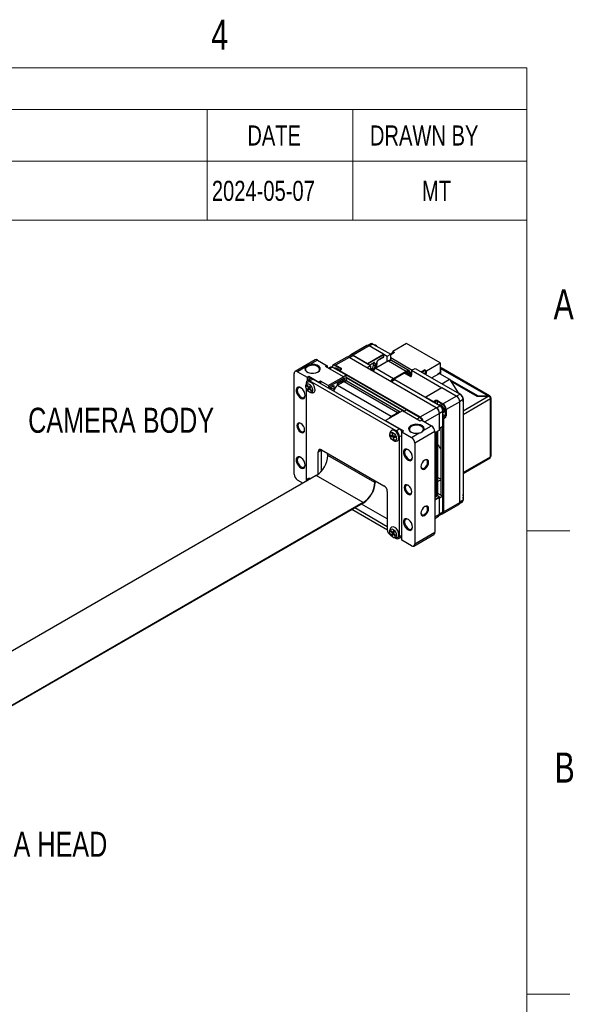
# Model space of a CAD drawing. Header units: millimetres. Extents: x 5 to 274, y 4 to 211.
# Tile 12 of 12: x 216 to 274, y 107 to 211. Entities that reach past the tile are written whole.
import ezdxf

# ---------------------------------------------------------------- set-up
doc = ezdxf.new("R2010")
doc.units = ezdxf.units.MM
doc.layers.add('FORMAT', color=7, linetype='Continuous')
doc.styles.add('SLDTEXTSTYLE0', font='TXT', dxfattribs={"width": 0.75})

# ---------------------------------------------------------------- blocks, each defined once
blk = doc.blocks.new('SW_TABLEANNOTATION_0')
at = {"color": 0, "linetype": 'Continuous', "lineweight": 18}
for p, q in [((28.17, 0), (100.56, 0)), ((100.56, 0), (115.94, 0)), ((115.94, 0), (134.29, 0)), ((134.29, 0), (134.29, -4.42)), ((28.17, -4.42), (100.56, -4.42)), ((100.56, -4.42), (100.56, -9.86)), ((100.56, -4.42), (115.94, -4.42)), ((115.94, -4.42), (115.94, -9.86)), ((115.94, -4.42), (134.29, -4.42)), ((134.29, -4.42), (134.29, -9.86)), ((28.17, -9.86), (100.56, -9.86)), ((100.56, -9.86), (115.94, -9.86)), ((100.56, -9.86), (100.56, -16.1)), ((115.94, -9.86), (134.29, -9.86)), ((115.94, -9.86), (115.94, -16.1)), ((134.29, -9.86), (134.29, -16.1)), ((28.17, -16.1), (100.56, -16.1)), ((100.56, -16.1), (115.94, -16.1)), ((115.94, -16.1), (134.29, -16.1))]:
    blk.add_line(p, q, dxfattribs=at)
at = {"color": 0, "linetype": 'Continuous', "lineweight": 0, "char_height": 2.117, "attachment_point": 1, "style": 'SLDTEXTSTYLE0'}
for s, insert in [('DATE', (104.8, -6.09)), ('DRAWN BY', (117.73, -6.09)), ('2024-05-07', (101.06, -11.93)), ('MT', (123.22, -11.93))]:
    blk.add_mtext(s, dxfattribs=dict(at, insert=insert))

msp = doc.modelspace()

# ---------------------------------------------------------------- linework, layer by layer
at = {"color": 7, "linetype": 'Continuous', "lineweight": 25}
for p, q in [((252.3070701, 176.3899909), (250.6100138, 175.4103012)), ((252.5570498, 176.3652369), (250.8599935, 175.3855472)), ((252.7209768, 176.5712007), (252.4410494, 176.4096021)), ((254.0773294, 175.4875982), (252.5570498, 176.3652369)), ((252.9459585, 176.5489221), (252.5924051, 176.3448201)), ((252.9459585, 176.5489221), (254.8261554, 175.4635075)), ((255.1662377, 175.6877763), (254.8019531, 175.4774792)), ((255.2369484, 175.6510386), (254.8261554, 175.4138929)), ((256.5097406, 176.589908), (255.0601717, 175.7530896)), ((255.0601717, 175.7530896), (255.2369484, 175.6510386)), ((255.0601717, 175.6265457), (255.0601717, 175.7530896)), ((255.2334123, 175.6489973), (255.1662377, 175.6877763)), ((260.0452745, 174.5488876), (256.5097406, 176.589908)), ((246.8623479, 174.8796359), (244.7410275, 173.6550237)), ((247.1123276, 174.8548819), (246.2946952, 174.3828727)), ((247.1123276, 174.8548819), (248.1376324, 174.262986)), ((250.1857498, 175.1653787), (248.7715362, 174.3489706)), ((250.4357294, 175.1406247), (249.0215159, 174.3242166)), ((250.5996565, 175.3465885), (250.3197291, 175.1849899)), ((259.6281176, 169.833972), (250.4357294, 175.1406247)), ((250.4710848, 175.1202079), (250.8246382, 175.3243099)), ((250.8246382, 175.3243099), (250.8599935, 175.3855472)), ((252.3449178, 174.4466712), (250.8246382, 175.3243099)), ((252.7048351, 174.2388953), (250.8246382, 175.3243099)), ((250.8599935, 175.3855472), (252.3802731, 174.5079084)), ((252.3802731, 174.5079084), (254.0773294, 175.4875982)), ((254.09804, 175.4179067), (252.4302731, 174.4551254)), ((252.5895816, 174.3054297), (252.9738171, 174.5233721)), ((254.6140234, 174.7683599), (253.2705205, 173.9927722)), ((253.3525449, 174.415963), (253.3525449, 174.580158)), ((253.3891566, 174.4669885), (253.3891566, 174.6311835)), ((253.5026984, 174.8286887), (254.0878448, 175.1723832)), ((253.527779, 174.8854459), (254.1126847, 175.2289992)), ((254.09804, 175.4179067), (254.0773294, 175.4875982)), ((254.0773294, 175.4875982), (254.1126847, 175.4671813)), ((254.1126847, 175.4094498), (254.09804, 175.4179067)), ((254.1126847, 175.4094498), (254.1126847, 175.4671813)), ((254.1126847, 175.4671813), (254.4726021, 175.2594055)), ((254.1126847, 175.2289992), (254.1126847, 175.4094498)), ((254.4726021, 175.2594055), (254.8261554, 175.4635075)), ((254.4726021, 174.7286539), (254.4726021, 175.2594055)), ((254.4726021, 174.7286539), (254.8261554, 174.932756)), ((254.4757428, 174.6885322), (254.4726021, 174.7286539)), ((254.6140234, 174.7683599), (256.4737142, 173.6947832)), ((254.8261554, 174.932756), (254.8261554, 175.4635075)), ((254.8261554, 175.1125966), (257.0879616, 173.8068836)), ((256.7736899, 173.7244881), (254.913999, 174.7980647)), ((258.5957056, 173.7120692), (260.0452745, 174.5488876)), ((260.0452745, 174.5488876), (260.0452745, 173.5486251)), ((245.8086396, 174.1022789), (244.9910072, 173.6302697)), ((244.9910072, 173.6302697), (246.0163121, 173.0383738)), ((248.1376324, 174.262986), (247.9608557, 174.160935)), ((249.8346887, 173.0791942), (247.9608557, 174.160935)), ((248.1376324, 174.262986), (248.1376324, 174.058884)), ((248.4783361, 174.1219764), (248.2533387, 173.9920881)), ((248.6679625, 174.1178327), (248.6679625, 174.1200482)), ((248.7033178, 174.0996977), (250.1175314, 173.2832896)), ((249.0034875, 173.9880359), (248.9501152, 173.9572247)), ((248.9861605, 174.2629794), (249.0215159, 174.3242166)), ((249.5626793, 173.9301622), (248.9861605, 174.2629794)), ((249.0215159, 174.3242166), (249.5980346, 173.9913994)), ((249.4091692, 173.733014), (249.5657101, 173.829923)), ((249.4445669, 173.7534312), (249.4091692, 173.733014)), ((249.4117262, 173.6907423), (249.4091692, 173.733014)), ((249.4091692, 173.6922184), (249.4091692, 173.733014)), ((249.4117262, 173.6907423), (249.4445669, 173.7534312)), ((257.895706, 168.793045), (249.4117262, 173.6907423)), ((249.6022778, 173.8510646), (249.4445669, 173.7534312)), ((249.4445669, 173.7534312), (257.9310613, 168.8542823)), ((249.5626793, 173.9301622), (249.5980346, 173.9913994)), ((249.5657101, 173.829923), (249.6022778, 173.8510646)), ((252.3449178, 174.4466712), (252.3802731, 174.5079084)), ((252.4156284, 174.4297601), (252.3449178, 174.4466712)), ((252.7048351, 174.2388953), (252.3512817, 174.0347933)), ((252.4302731, 174.4551254), (252.3802731, 174.5079084)), ((252.4302731, 174.4551254), (252.4156284, 174.4297601)), ((252.4156284, 174.4297601), (252.4156284, 174.4058508)), ((252.7048351, 174.2388953), (252.7048351, 173.8306979)), ((252.9789782, 173.8789594), (253.1557549, 173.9810104)), ((252.9989915, 174.313912), (252.9989915, 174.478107)), ((253.1757682, 174.478107), (253.1757682, 174.313912)), ((253.3525449, 174.415963), (253.1757682, 174.313912)), ((253.2705205, 173.9927722), (255.1302114, 172.9191955)), ((255.1302114, 172.9191955), (256.4737142, 173.6947832)), ((255.1302114, 172.8375414), (256.4737142, 173.6131291)), ((256.8615623, 173.1454013), (256.2625302, 173.4912152)), ((256.4039516, 173.572856), (257.0040443, 173.2264298)), ((256.4737142, 173.6947832), (256.4737142, 173.6131291)), ((256.8139501, 173.5122716), (256.8819973, 173.5737542)), ((256.8139501, 173.5122716), (256.8633913, 173.388107)), ((256.8819973, 173.5737542), (256.934102, 173.4289274)), ((257.038339, 173.4515544), (256.8965032, 173.5334344)), ((257.038339, 173.7782371), (257.3918924, 173.9823391)), ((257.038339, 173.7782371), (257.038339, 173.2474855)), ((257.038339, 173.7782371), (260.2291555, 171.9362179)), ((257.3918924, 173.9823391), (262.1383467, 171.2422694)), ((258.0511083, 173.6017818), (258.4189289, 173.8141202)), ((258.4189289, 173.8100375), (258.0546444, 173.5997405)), ((258.4896396, 173.7692171), (258.1253551, 173.5589201)), ((258.4896396, 173.507924), (258.351666, 173.4282736)), ((258.4189289, 173.8141202), (258.5957056, 173.7120692)), ((258.4189289, 173.8141202), (258.4189289, 173.8100375)), ((258.4189289, 173.8100375), (258.4896396, 173.7692171)), ((258.4896396, 173.7692171), (258.4896396, 173.507924)), ((258.4896396, 173.507924), (258.5957056, 173.4466934)), ((258.5957056, 173.4466934), (258.5957056, 173.7120692)), ((260.0452745, 173.5486251), (259.8154648, 173.4159588)), ((259.963256, 173.5012768), (259.963256, 173.4441025)), ((260.0452745, 173.8977308), (260.0486073, 173.8960477)), ((260.0869997, 173.8738843), (260.0486073, 173.8960477)), ((260.0869997, 173.9829627), (260.0869996, 173.3941244)), ((260.0869997, 173.9829627), (265.1074576, 171.0847133)), ((265.2641369, 171.0703432), (260.1552998, 174.0196128)), ((244.6374538, 162.8110708), (244.6374538, 173.4261013)), ((245.9176707, 172.4506911), (245.9176707, 172.3096414)), ((246.0163121, 173.0383738), (246.1930888, 173.1404248)), ((246.0163121, 173.0383738), (246.0163121, 172.6766515)), ((246.3673731, 172.8794294), (246.0212444, 172.6796135)), ((246.1930888, 173.1404248), (246.1930888, 172.7788172)), ((246.1930888, 173.1404248), (247.2537489, 172.5281188)), ((246.2712241, 172.6548595), (246.6173528, 172.8546754)), ((255.3929015, 167.3890272), (246.2712241, 172.6548595)), ((255.7390303, 167.5888431), (246.6173528, 172.8546754)), ((247.4305256, 172.6301698), (247.2537489, 172.5281188)), ((247.2537489, 172.4872917), (247.2537489, 172.5281188)), ((248.2436984, 172.1607351), (247.4305256, 172.6301698)), ((247.4305256, 172.6301698), (247.4305256, 172.3852407)), ((248.2436984, 172.1607351), (249.8346887, 173.0791942)), ((249.9053994, 172.9567198), (248.3144091, 172.0382606)), ((249.1982926, 172.364794), (249.9053994, 172.7729981)), ((249.8346887, 172.7321644), (249.1982926, 172.3647807)), ((249.9053994, 172.588142), (249.5695236, 172.3942451)), ((249.763978, 172.5484361), (250.1175314, 172.7525381)), ((249.763978, 172.5484361), (249.763978, 172.691344)), ((249.7671187, 172.5083143), (249.763978, 172.5484361)), ((249.7993391, 173.0996011), (250.1175314, 173.2832896)), ((249.8346887, 173.0791942), (249.9053994, 172.9567198)), ((249.9053994, 172.7729981), (249.8346887, 172.7321644)), ((249.9053994, 172.9567198), (249.9053994, 172.7729981)), ((249.9053994, 172.588142), (255.5622536, 169.3225096)), ((250.1175314, 172.7525381), (250.1175314, 173.2832896)), ((250.1175314, 173.0250397), (256.2578172, 169.4803282)), ((256.2578114, 169.4803248), (250.1175314, 173.025033)), ((255.8429897, 169.3633212), (250.205375, 172.6178469)), ((255.2705721, 172.7577269), (254.9170187, 172.5536249)), ((255.1302114, 172.9191955), (255.1302114, 172.8375414)), ((260.0170263, 170.0176572), (255.2705721, 172.7577269)), ((256.934102, 173.4289274), (256.8633913, 173.388107)), ((257.0383356, 173.2462258), (257.0040443, 173.2264298)), ((258.457732, 173.367043), (258.5957056, 173.4466934)), ((259.1437512, 172.9710125), (259.9836319, 173.4558653)), ((259.8154648, 173.4159588), (259.8154648, 173.3587845)), ((259.8684978, 173.4465741), (259.8684978, 173.3893998)), ((259.9836319, 173.4558653), (261.0318975, 172.829743)), ((260.2101806, 172.355376), (261.0318975, 172.829743)), ((261.0318975, 172.829743), (261.9504184, 171.409481)), ((261.0366083, 172.822459), (264.0467974, 171.0847134)), ((261.120878, 172.6921571), (263.9937415, 171.0336879)), ((261.1629923, 172.6270378), (263.9230537, 171.0336879)), ((245.9176707, 171.90532), (245.9176707, 162.1027522)), ((246.0353512, 172.2221039), (245.9881202, 172.1630962)), ((245.9881202, 172.1630962), (246.0792734, 172.1646841)), ((245.9881202, 172.1630962), (246.1748977, 171.9189204)), ((246.2221287, 171.9779281), (246.0353512, 172.2221039)), ((246.280828, 171.9324599), (246.0568203, 171.7714013)), ((246.1748977, 171.9189204), (246.0568203, 171.7714013)), ((246.0568203, 171.7714013), (246.1315313, 171.6737309)), ((246.1315313, 171.6737309), (246.2496087, 171.8212501)), ((246.3516744, 172.0209714), (246.1748977, 171.9189204)), ((246.3402061, 172.1254473), (246.2221287, 171.9779281)), ((246.2221287, 171.9779281), (246.382313, 172.0704005)), ((246.3136825, 171.8582391), (246.2496087, 171.8212501)), ((246.2496087, 171.8212501), (246.4363863, 171.5770743)), ((246.3516744, 172.0209714), (246.280828, 171.9324599)), ((246.280828, 171.9324599), (246.3090705, 171.8955382)), ((246.2968397, 171.8802578), (246.4149171, 172.0277769)), ((246.4836172, 171.6360819), (246.2968397, 171.8802578)), ((246.3348317, 172.0429901), (246.3516744, 172.0209714)), ((246.4149171, 172.0277769), (246.3402061, 172.1254473)), ((246.4733806, 171.6494644), (246.4363863, 171.5770743)), ((246.4363863, 171.5770743), (246.4836172, 171.6360819)), ((248.2436984, 172.1607351), (248.3144091, 172.0382606)), ((248.3144091, 171.8749856), (248.3144091, 172.0382606)), ((248.3321184, 171.8647623), (248.8447392, 172.160692)), ((248.7740285, 172.1198583), (248.3321299, 171.8647557)), ((248.8447392, 172.160692), (248.7740285, 172.1198583)), ((248.8292031, 171.7793238), (248.8998341, 171.8200982)), ((248.8447392, 172.160692), (248.8447392, 171.8136621)), ((249.1982926, 172.364794), (249.1982926, 172.1782339)), ((249.5695236, 172.3942451), (249.2336479, 172.2003482)), ((249.2336479, 172.2003482), (254.8905022, 168.9347157)), ((260.2291584, 171.9362229), (258.5321021, 170.9565331)), ((261.7494379, 171.0585842), (260.2291584, 171.9362229)), ((261.9504184, 171.409481), (261.8995573, 171.3801195)), ((261.9504184, 171.409481), (261.9594825, 171.3503638)), ((258.5321021, 170.9565331), (258.4967467, 170.8952959)), ((258.4967467, 170.9192052), (258.5113914, 170.9445705)), ((258.4967467, 170.8952959), (258.4967467, 170.9192052)), ((259.3086179, 170.4266127), (258.4967467, 170.8952959)), ((258.5321021, 170.9565331), (258.5113914, 170.9445705)), ((258.5321021, 170.9565331), (259.346488, 170.4863982)), ((259.3086179, 170.4266127), (259.346488, 170.4863982)), ((259.3818426, 170.4251365), (259.3086179, 170.4266127)), ((259.346488, 170.4863982), (259.5156123, 170.5774428)), ((259.3818426, 170.4251365), (259.346488, 170.4863982)), ((259.5497122, 170.5155057), (259.3818426, 170.4251365)), ((259.3818426, 170.4251365), (259.3818426, 170.384341)), ((259.5497122, 170.5155057), (259.5156123, 170.5774428)), ((259.7587057, 170.5749932), (259.7233503, 170.513756)), ((260.299869, 170.1809388), (259.7233503, 170.513756)), ((259.7587057, 170.5749932), (260.3352244, 170.2421761)), ((260.3352244, 170.2421761), (261.7494379, 171.0585842)), ((262.1029913, 170.4462117), (260.6887778, 169.6298036)), ((261.7494351, 171.0585792), (261.7847933, 171.0381673)), ((261.7494379, 171.0585842), (261.7847933, 171.0381673)), ((262.1383467, 171.2422694), (261.7847933, 171.0381673)), ((262.4565447, 170.6911342), (262.1029913, 170.4870321)), ((262.1029913, 170.4870321), (262.1029913, 170.4462117)), ((262.1029913, 159.8311812), (262.1029913, 170.4462117)), ((262.4565447, 170.6911342), (262.4565447, 160.0761036)), ((263.9230537, 171.0336879), (265.1958459, 171.0336878)), ((264.0467974, 171.0847134), (265.1074576, 171.0847133)), ((264.0467974, 171.0336879), (264.0467974, 171.0847134)), ((265.1074576, 171.0336878), (265.1074576, 171.0847133)), ((265.354945, 170.941812), (265.3083551, 170.9149162)), ((265.3549445, 164.6544779), (265.354945, 170.7581202)), ((265.4208455, 164.7463238), (265.4208459, 170.8499661)), ((256.0572284, 169.4869985), (254.2894614, 168.4664884)), ((255.2263779, 169.1286127), (255.5622536, 169.3225096)), ((255.5622536, 169.3225096), (255.5622536, 169.2408555)), ((257.9310613, 168.4052578), (256.0572284, 169.4869985)), ((256.1633001, 169.4257646), (256.4814924, 169.6094531)), ((256.4814924, 169.6094531), (257.895706, 168.793045)), ((257.9310613, 168.8542823), (259.6281176, 169.833972)), ((259.6634729, 169.8135552), (259.6281147, 169.833967)), ((259.6281176, 169.833972), (259.6634729, 169.8135552)), ((259.6634729, 169.8135552), (260.0170263, 170.0176572)), ((259.981671, 169.26242), (260.3352244, 169.466522)), ((260.3352244, 170.2421761), (260.299869, 170.1809388)), ((260.3352244, 167.8334404), (260.3352244, 169.466522)), ((260.6887778, 169.6298036), (260.6180671, 169.6298036)), ((260.6180671, 168.9640611), (260.6180671, 169.6298036)), ((260.6887778, 169.6298036), (260.6887778, 168.9640611)), ((254.2894614, 168.4664884), (254.2541061, 168.4460716)), ((254.2894614, 168.4664884), (256.1632944, 167.3847477)), ((254.8905022, 168.9347157), (255.2263779, 169.1286127)), ((254.8905022, 168.8530616), (255.2263779, 169.0469586)), ((254.8905022, 168.9347157), (254.8905022, 168.8530616)), ((255.2263779, 169.0469586), (255.5622536, 169.2408555)), ((255.2263779, 169.1286127), (255.2263779, 169.0469586)), ((255.3853677, 169.0991417), (255.3510696, 169.1189416)), ((255.4924909, 169.2005824), (255.5267891, 169.1807825)), ((257.895706, 168.793045), (257.9310613, 168.8542823)), ((258.107838, 168.5073088), (257.9310613, 168.4052578)), ((258.107838, 168.5073088), (259.1331428, 167.9154129)), ((259.981671, 169.2215996), (259.981671, 169.26242)), ((259.981671, 167.4660368), (259.981671, 169.2215996)), ((260.3352244, 168.7330286), (260.3705582, 168.7126308)), ((260.3705582, 168.7126308), (260.3352244, 168.6484781)), ((260.4059351, 168.651382), (260.3352244, 168.6484781)), ((260.3352244, 158.8514914), (260.3352244, 168.6484781)), ((260.3705582, 168.7126308), (260.5327635, 168.8128109)), ((260.4059351, 168.651382), (260.3705582, 168.7126308)), ((260.5693527, 168.7523108), (260.4059351, 168.651382)), ((260.4059351, 168.651382), (260.4059351, 158.8514914)), ((260.5693527, 168.7523108), (260.5327635, 168.8128109)), ((260.6887778, 168.9640611), (260.6180671, 168.9640611)), ((255.3929015, 167.3890272), (255.7390303, 167.5888431)), ((255.9865177, 167.2826966), (256.1632944, 167.3847477)), ((255.9865177, 155.8511253), (255.9865177, 167.2826966)), ((255.9865177, 167.2826966), (257.0118225, 166.6908008)), ((259.4866962, 167.3030405), (257.3653759, 166.0784283)), ((258.3155105, 167.4434038), (259.1331428, 167.9154129)), ((259.4866962, 167.180294), (259.981671, 167.4660368)), ((259.931671, 167.4371658), (259.4866962, 167.1802873)), ((259.4866962, 167.3030405), (259.4866962, 156.6880099)), ((259.8028367, 160.8934305), (259.8028367, 167.3627914)), ((259.931671, 167.4371658), (259.981671, 167.4660368)), ((260.3352244, 167.8334404), (259.981671, 167.6293383)), ((260.1115855, 167.7043364), (260.1115855, 160.613677)), ((255.0182359, 166.8605716), (254.8100939, 166.8950507)), ((254.8100939, 166.8950507), (254.8397723, 166.7817758)), ((254.8397723, 166.7817758), (255.0957596, 166.8686619)), ((254.8397723, 166.7817758), (255.0479143, 166.7472968)), ((255.0272967, 167.1299671), (254.9440399, 167.1437587)), ((254.9440399, 167.1437587), (255.0182359, 166.8605716)), ((255.0874157, 166.9005083), (255.0182359, 166.8605716)), ((255.023355, 166.4227397), (255.035213, 166.4158696)), ((255.1014927, 166.84678), (255.0272967, 167.1299671)), ((255.1937655, 166.8314949), (255.0479143, 166.7472968)), ((255.0479143, 166.7472968), (255.1221103, 166.4641097)), ((255.3096347, 166.812301), (255.1014927, 166.84678)), ((255.1796757, 166.5483753), (255.1221103, 166.4641097)), ((255.1221103, 166.4641097), (255.205367, 166.4503181)), ((255.1311711, 166.7335052), (255.2770223, 166.8177033)), ((255.205367, 166.4503181), (255.1311711, 166.7335052)), ((255.1311711, 166.7335052), (255.339313, 166.6990261)), ((255.2309838, 166.8253296), (255.238768, 166.7956195)), ((255.339313, 166.6990261), (255.3096347, 166.812301)), ((255.7464549, 156.2432783), (255.7464549, 166.7766547)), ((257.0118225, 166.6908008), (257.8294549, 167.1628099)), ((259.6271008, 167.1808345), (259.4866962, 167.0997807)), ((259.6271008, 167.1808345), (259.6271008, 160.648508)), ((247.1904629, 165.1835973), (247.5365916, 165.3834132)), ((247.1904629, 162.8223739), (247.1904629, 165.1835973)), ((247.5365916, 165.3834132), (247.5366692, 165.3919189)), ((247.5365916, 163.1588822), (247.5365916, 165.3834132)), ((247.5440163, 165.3877657), (254.1201093, 161.591468)), ((257.3653759, 166.0784283), (257.3653759, 155.4633978)), ((253.1400593, 161.9236797), (248.1903119, 164.7811081)), ((262.4565447, 162.9051587), (265.3083363, 164.5514628)), ((246.9746185, 162.6754655), (200.2050932, 135.6759932)), ((245.5698757, 161.8645247), (244.9910072, 162.1986983)), ((251.924366, 159.8180371), (246.9746185, 162.6754655)), ((259.8028367, 162.4672409), (259.8473207, 162.4399435)), ((259.8473207, 162.4399435), (259.882676, 162.4195333)), ((253.1835464, 161.9487843), (253.1400593, 161.9236797)), ((254.4736627, 160.9790955), (254.4736627, 156.9780456)), ((259.4866962, 160.5674542), (259.6271008, 160.648508)), ((259.7139688, 160.5288272), (259.4866962, 160.3998957)), ((259.4866962, 160.1580364), (259.931671, 160.4149148)), ((259.981671, 160.3621318), (259.4866962, 160.0763889)), ((259.875605, 160.7499057), (259.5220516, 160.5458037)), ((259.5220516, 160.5458037), (259.6320047, 160.4823291)), ((259.931671, 160.4318232), (259.7754046, 160.5220338)), ((259.875605, 160.7499057), (260.3352244, 160.4845731)), ((259.931671, 160.4149148), (259.931671, 160.4318232)), ((259.981671, 160.4029522), (259.931671, 160.4318232)), ((259.981671, 160.3621318), (259.931671, 160.4149148)), ((260.3352244, 160.4845731), (259.981671, 160.280471)), ((259.981671, 160.4029522), (259.981671, 160.3621318)), ((259.981671, 158.606569), (259.981671, 160.3621318)), ((260.3352244, 158.8514914), (260.3352244, 160.4845731)), ((262.4565447, 160.0761036), (262.1029913, 159.8720016)), ((251.924366, 159.7678199), (202.5245586, 131.249918)), ((251.924366, 159.8180371), (202.5245687, 131.3001412)), ((254.4762673, 156.9270763), (250.739894, 159.0840387)), ((254.4736627, 157.2756097), (251.0404632, 159.2575536)), ((254.4736627, 158.0920178), (251.74757, 159.6657577)), ((260.3023613, 158.622569), (261.9994176, 159.6022588)), ((260.4059351, 158.8514914), (262.1029913, 159.8311812)), ((262.083401, 159.7084748), (262.3633284, 159.8700734)), ((259.4866962, 158.1516956), (259.8780973, 158.3776466)), ((259.9620806, 158.4838626), (260.242008, 158.6454613)), ((259.981671, 158.6473894), (260.3352244, 158.8514914)), ((260.4059351, 158.8514914), (260.3352244, 158.8514914)), ((254.8483337, 156.8883889), (254.8135459, 156.8146417)), ((255.0514701, 156.6706913), (254.8483337, 156.8883889)), ((255.1384398, 156.8550592), (255.0514701, 156.6706913)), ((255.2196944, 156.7679802), (255.1384398, 156.8550592)), ((254.8135459, 156.8146417), (254.9118269, 156.8203444)), ((254.8135459, 156.8146417), (255.0166823, 156.5969442)), ((254.8272161, 156.3656731), (254.9206525, 156.3117335)), ((255.0166823, 156.5969442), (254.9297126, 156.4125763)), ((255.1339569, 156.5822918), (254.9297126, 156.4125763)), ((254.9297126, 156.4125763), (255.0109671, 156.3254973)), ((255.0109671, 156.3254973), (255.0979368, 156.5098652)), ((255.184793, 156.6939925), (255.0166823, 156.5969442)), ((255.0207963, 156.2179014), (255.0391272, 156.2071842)), ((255.0514701, 156.6706913), (255.2195809, 156.7677396)), ((255.165269, 156.5487352), (255.0979368, 156.5098652)), ((255.0979368, 156.5098652), (255.3010732, 156.2921676)), ((255.1327247, 156.5836123), (255.2196944, 156.7679802)), ((255.3358611, 156.3659148), (255.1327247, 156.5836123)), ((255.1609147, 156.7338723), (255.1892704, 156.703484)), ((255.2711715, 156.1093832), (255.3929015, 156.0391099)), ((255.3010732, 156.2921676), (255.3358611, 156.3659148)), ((255.6428812, 156.0143559), (255.9865177, 156.212733)), ((255.9865177, 156.0552273), (255.850099, 156.1339801)), ((257.0118225, 155.2592294), (255.9865177, 155.8511253)), ((257.2618022, 155.2344754), (259.3831225, 156.4590875)), ((257.3653759, 155.4633978), (259.4866962, 156.6880099))]:
    msp.add_line(p, q, dxfattribs=at)
at = {"color": 8, "linetype": 'Continuous', "lineweight": 25}
for p, q in [((252.5524057, 174.3268909), (253.0005342, 174.581074)), ((248.7033178, 174.0996977), (248.3851255, 173.9160092)), ((249.5626793, 173.8280467), (249.5626793, 173.9301622)), ((252.9989915, 174.478107), (252.946965, 174.5081413)), ((256.4736568, 173.613096), (256.8633913, 173.388107)), ((260.0452745, 173.8641588), (260.0869997, 173.8400714)), ((256.8615623, 173.1454013), (257.038339, 173.2474523)), ((248.9183015, 171.8561288), (248.8447392, 171.8136621)), ((259.5497122, 170.2874319), (259.5497122, 170.5155057)), ((259.7233503, 170.513756), (259.7233503, 170.1871927)), ((265.1958459, 171.0336878), (262.4565447, 169.452323)), ((265.354945, 170.7581202), (262.4565447, 169.0849095)), ((255.5621961, 169.2408223), (255.5964943, 169.2210224)), ((257.895706, 168.793045), (257.5775137, 168.6093565)), ((259.981671, 169.2215996), (258.4260935, 168.3235838)), ((260.3352244, 169.1273427), (260.6180671, 168.9640611)), ((260.5327635, 168.8128109), (260.3352244, 168.9268478)), ((255.7464549, 166.7766547), (255.9865177, 166.91524)), ((259.5573724, 167.2210878), (259.6271008, 167.1808345)), ((262.4565447, 162.9812674), (265.3549445, 164.6544779)), ((259.8473207, 162.4399435), (259.8028367, 162.4142634)), ((259.882676, 162.4195333), (259.8028367, 162.373443)), ((259.7754046, 160.5220338), (259.4866962, 160.3582499)), ((259.4866962, 158.3208262), (259.981671, 158.606569)), ((255.7464549, 156.2432783), (255.9865177, 156.3818635))]:
    msp.add_line(p, q, dxfattribs=at)
at = {"color": 7, "linetype": 'Continuous', "lineweight": 25, "flags": 128}
for points in [[(253.4535629, 176.2558883), (253.415972, 176.2955977), (253.3442041, 176.3565386)], [(250.5260305, 175.3040852), (250.5333528, 175.3220808), (250.5660246, 175.3738043), (250.6099935, 175.4102895), (250.6635698, 175.4301342), (250.7246945, 175.4325759), (250.7910187, 175.4175207), (250.8599935, 175.3855472)], [(252.9738171, 174.5233721), (252.9741004, 174.5235342), (252.9750975, 174.5241283)], [(245.8086396, 174.1022789), (245.7571127, 173.9443816), (245.7994706, 173.7855786), (245.9308924, 173.6439439), (246.1364203, 173.535598), (246.3926618, 173.4728722), (246.6704527, 173.4629058), (246.938176, 173.5068331), (247.1653606, 173.5996544), (247.3261493, 173.7308053), (247.4022418, 173.8853587), (247.3849776, 174.0457239), (247.2763216, 174.193649), (247.0886406, 174.3122977), (246.8432956, 174.3881659), (246.5682108, 174.4126186), (246.2946952, 174.3828727)], [(247.1376698, 173.584394), (247.1963615, 173.6268432), (247.3064419, 173.7631224), (247.3291435, 173.9129177), (247.2617283, 174.0581614), (247.1123276, 174.1813352), (246.8989612, 174.2675825), (246.6473643, 174.3065004), (246.3878832, 174.293395), (246.1518152, 174.229847), (245.9676335, 174.1235212), (245.8575531, 173.987242), (245.8348515, 173.8374467), (245.9022666, 173.692203), (246.0263252, 173.584394)], [(248.9861605, 174.2629794), (248.9240832, 174.2917555), (248.8643914, 174.3053052), (248.8093792, 174.3031077), (248.7611605, 174.2852474), (248.7215885, 174.2524108), (248.6921839, 174.2058596), (248.6740766, 174.1473829), (248.6697441, 174.1170284)], [(248.880129, 173.9976268), (248.9129372, 174.0223625), (249.0276382, 174.0446489), (249.1629372, 173.9976202)], [(249.0034875, 173.9880359), (249.1009661, 174.0069694), (249.1905851, 173.9804092)], [(249.1629372, 173.9976202), (249.2982363, 173.888436), (249.4122439, 173.7349174)], [(256.4737142, 173.6947832), (256.5421162, 173.7278615), (256.6087285, 173.7472556), (256.6718082, 173.752458), (256.7297048, 173.7433327), (256.7809035, 173.7201185), (256.8240647, 173.6834226), (256.8580591, 173.6342052), (256.8819973, 173.5737542)], [(256.4737142, 173.6131291), (256.5307159, 173.6406944), (256.5862261, 173.6568561), (256.6387925, 173.6611915), (256.6870397, 173.6535871), (256.7297053, 173.6342418), (256.765673, 173.6036619), (256.7940016, 173.5626475), (256.8139501, 173.5122716)], [(260.0452745, 173.9773322), (260.0847151, 173.970269), (260.0867361, 173.9697791)], [(246.6488002, 172.2966784), (246.4878707, 172.4611041), (246.3154888, 172.5555805), (246.1578981, 172.5657245), (246.0787013, 172.5286931)], [(245.8218577, 171.1092779), (245.7896269, 171.3269882), (245.6972874, 171.5525083), (245.5573102, 171.7553806), (245.3886, 171.9082061), (245.2139421, 171.9903448), (245.0569249, 171.9907034), (244.9387545, 171.9092336), (244.8753904, 171.7569382), (244.8753904, 171.5543855), (244.9387545, 171.3289316), (245.0569249, 171.111025), (245.2139421, 170.9300955), (245.3886, 170.8105784), (245.5573102, 170.7686152), (245.6972874, 170.8098733), (245.7896269, 170.9287806), (245.8218577, 171.1092779)], [(245.3719314, 171.9192729), (245.2352348, 171.9617899), (245.0975936, 171.9350462), (245.0056247, 171.8291958), (244.9733296, 171.6603534), (245.0056247, 171.4542238), (245.0975936, 171.2421883), (245.2352348, 171.0565275), (245.3975936, 170.9255065), (245.5599525, 170.869072), (245.6975936, 170.8958157), (245.7895625, 171.0016662), (245.8210767, 171.1412461)], [(246.4247926, 172.1356198), (246.5247743, 171.9681457), (246.5807727, 171.7902346), (246.5842627, 171.6289717), (246.5347128, 171.5089078), (246.4396666, 171.4483216), (246.313594, 171.4564368), (246.1756885, 171.5320179), (246.0469448, 171.6635584), (245.9469631, 171.8310325), (245.8909647, 172.0089436), (245.8874748, 172.1702065), (245.9370247, 172.2902704), (246.0320708, 172.3508566), (246.1581434, 172.3427414), (246.2960489, 172.2671603), (246.4247926, 172.1356198)], [(246.7051144, 171.4502027), (246.7862005, 171.5132885), (246.8481378, 171.6633683), (246.8437754, 171.864947), (246.7737774, 172.0873359), (246.6488002, 172.2966784)], [(248.5008083, 171.878671), (248.4919781, 171.8602061), (248.4654652, 171.7877828)], [(259.8509049, 170.1291039), (259.8730923, 170.144424), (259.9877933, 170.1667104), (260.1230923, 170.1196817), (260.2583914, 170.0104975), (260.3730923, 169.8557801), (260.4497331, 169.6790839), (260.4766457, 169.5073092), (260.4497331, 169.3666072), (260.3730923, 169.2783986), (260.3430259, 169.264785)], [(245.751147, 167.4756647), (245.7201975, 167.6732055), (245.6320606, 167.8764062), (245.5001545, 168.0543311), (245.3445606, 168.179893), (245.1889667, 168.233976), (245.0570606, 168.2083466), (244.9689238, 168.1069066), (244.9379742, 167.9450993), (244.9689238, 167.7475585), (245.0570606, 167.5443578), (245.1889667, 167.3664329), (245.3445606, 167.240871), (245.5001545, 167.186788), (245.6320606, 167.2124174), (245.7201975, 167.3138574), (245.751147, 167.4756647)], [(245.3720658, 168.162939), (245.2622946, 168.1962964), (245.1475936, 168.17401), (245.0709529, 168.0858013), (245.0440402, 167.9450993), (245.0709529, 167.7733247), (245.1475936, 167.5966285), (245.2622946, 167.4419111), (245.3975936, 167.3327269), (245.5328926, 167.2856982), (245.6475936, 167.3079846), (245.7242344, 167.3961933), (245.7502201, 167.5078857)], [(255.4077306, 166.7418719), (255.4278102, 166.5726776), (255.3941324, 166.4376402), (255.3118245, 166.3573179), (255.193417, 166.343939), (255.0569365, 166.3995405), (254.9231609, 166.5156573), (254.8124562, 166.6746119), (254.7416763, 166.8522048), (254.7215968, 167.0213992), (254.7552746, 167.1564366), (254.8375825, 167.2367589), (254.9559899, 167.2501378), (255.0924704, 167.1945363), (255.2262461, 167.0784195), (255.3369507, 166.9194649), (255.4077306, 166.7418719)], [(255.6677641, 166.8301313), (255.5792893, 167.0521225), (255.4409084, 167.2508157), (255.2736889, 167.3959618), (255.1030882, 167.4654636), (254.9550789, 167.44874), (254.9203302, 167.4282158)], [(258.3155105, 167.4434038), (258.3670374, 167.601301), (258.3246794, 167.7601041), (258.1932576, 167.9017387), (257.9877298, 168.0100847), (257.7314883, 168.0728104), (257.4536974, 168.0827768), (257.1859741, 168.0388496), (256.9587895, 167.9460282), (256.7980008, 167.8148774), (256.7219083, 167.660324), (256.7391725, 167.4999587), (256.8478285, 167.3520336), (257.0355095, 167.233385), (257.2808545, 167.1575168), (257.5559392, 167.133064), (257.8294549, 167.1628099)], [(258.0725689, 167.241916), (258.1565166, 167.2996804), (258.266597, 167.4359595), (258.2892986, 167.5857548), (258.2218834, 167.7309986), (258.0724827, 167.8541724), (257.8591163, 167.9404196), (257.6075194, 167.9793375), (257.3480383, 167.9662322), (257.1119703, 167.9026841), (256.9277886, 167.7963583), (256.8177082, 167.6600791), (256.7950066, 167.5102839), (256.8624218, 167.3650401), (256.9864803, 167.2572312)], [(255.543346, 166.3473865), (255.5478814, 166.3494388), (255.6507663, 166.4498417), (255.6928635, 166.6186384), (255.6677641, 166.8301313)], [(257.1355662, 164.578013), (257.1033354, 164.7957233), (257.0109959, 165.0212434), (256.8710187, 165.2241157), (256.7023085, 165.3769412), (256.5276506, 165.4590799), (256.3706334, 165.4594386), (256.252463, 165.3779687), (256.1890989, 165.2256733), (256.1890989, 165.0231206), (256.252463, 164.7976667), (256.3706334, 164.5797601), (256.5276506, 164.3988306), (256.7023085, 164.2793135), (256.8710187, 164.2373503), (257.0109959, 164.2786084), (257.1033354, 164.3975157), (257.1355662, 164.578013)], [(256.6856399, 165.388008), (256.5489433, 165.430525), (256.4113021, 165.4037813), (256.3193332, 165.2979309), (256.2870381, 165.1290885), (256.3193332, 164.9229589), (256.4113021, 164.7109235), (256.5489433, 164.5252626), (256.7113021, 164.3942416), (256.873661, 164.3378071), (257.0113021, 164.3645508), (257.103271, 164.4704013), (257.1347852, 164.6099812)], [(245.8218577, 163.7604106), (245.7896269, 163.9781208), (245.6972874, 164.203641), (245.5573102, 164.4065133), (245.3886, 164.5593388), (245.2139421, 164.6414775), (245.0569249, 164.6418361), (244.9387545, 164.5603663), (244.8753904, 164.4080708), (244.8753904, 164.2055182), (244.9387545, 163.9800642), (245.0569249, 163.7621577), (245.2139421, 163.5812282), (245.3886, 163.4617111), (245.5573102, 163.4197479), (245.6972874, 163.461006), (245.7896269, 163.5799133), (245.8218577, 163.7604106)], [(245.3719314, 164.5704056), (245.2352348, 164.6129226), (245.0975936, 164.5861789), (245.0056247, 164.4803285), (244.9733296, 164.3114861), (245.0056247, 164.1053565), (245.0975936, 163.893321), (245.2352348, 163.7076602), (245.3975936, 163.5766392), (245.5599525, 163.5202047), (245.6975936, 163.5469484), (245.7895625, 163.6527988), (245.8210767, 163.7923788)], [(258.8326225, 164.0675589), (258.8016729, 164.2293662), (258.7135361, 164.3308062), (258.5816299, 164.3564356), (258.4260361, 164.3023525), (258.2704422, 164.1767907), (258.1385361, 163.9988657), (258.0503992, 163.7956651), (258.0194497, 163.5981242), (258.0503992, 163.436317), (258.1385361, 163.334877), (258.2704422, 163.3092476), (258.4260361, 163.3633306), (258.5816299, 163.4888924), (258.7135361, 163.6668174), (258.8016729, 163.870018), (258.8326225, 164.0675589)], [(258.7265565, 164.0675589), (258.6996438, 164.2082609), (258.6230031, 164.2964696), (258.5083021, 164.318756), (258.3985308, 164.2853985)], [(258.0203766, 163.6303453), (258.0463623, 163.5186529), (258.1230031, 163.4304442), (258.237704, 163.4081577), (258.3730031, 163.4551865), (258.5083021, 163.5643707), (258.6230031, 163.719088), (258.6996438, 163.8957842), (258.7265565, 164.0675589)], [(245.9279723, 162.0712495), (245.9601671, 162.1075762), (246.0621379, 162.1487017)], [(259.882676, 162.4195333), (260.0206257, 162.3555862), (260.1115855, 162.3313569)], [(257.0648555, 160.9443998), (257.033906, 161.1419406), (256.9457691, 161.3451413), (256.813863, 161.5230662), (256.6582691, 161.6486281), (256.5026752, 161.7027111), (256.3707691, 161.6770817), (256.2826323, 161.5756417), (256.2516827, 161.4138344), (256.2826323, 161.2162936), (256.3707691, 161.0130929), (256.5026752, 160.835168), (256.6582691, 160.7096061), (256.813863, 160.6555231), (256.9457691, 160.6811525), (257.033906, 160.7825925), (257.0648555, 160.9443998)], [(256.6857743, 161.6316741), (256.5760031, 161.6650316), (256.4613021, 161.6427451), (256.3846614, 161.5545364), (256.3577487, 161.4138344), (256.3846614, 161.2420598), (256.4613021, 161.0653636), (256.5760031, 160.9106462), (256.7113021, 160.801462), (256.8466011, 160.7544333), (256.9613021, 160.7767197), (257.0379429, 160.8649284), (257.0639286, 160.9766208)], [(259.4866962, 160.5703382), (259.4875642, 160.5696352), (259.5220516, 160.5458037)], [(262.4882047, 160.5249382), (262.4567441, 160.6617105), (262.4565447, 160.6623018)], [(258.8326225, 159.168314), (258.8016729, 159.3301213), (258.7135361, 159.4315613), (258.5816299, 159.4571907), (258.4260361, 159.4031077), (258.2704422, 159.2775458), (258.1385361, 159.0996209), (258.0503992, 158.8964202), (258.0194497, 158.6988794), (258.0503992, 158.5370721), (258.1385361, 158.4356321), (258.2704422, 158.4100027), (258.4260361, 158.4640857), (258.5816299, 158.5896476), (258.7135361, 158.7675725), (258.8016729, 158.9707732), (258.8326225, 159.168314)], [(258.0203898, 158.7308984), (258.0463623, 158.619408), (258.1230031, 158.5311993), (258.237704, 158.5089129), (258.3730031, 158.5559416), (258.5083021, 158.6651258), (258.6230031, 158.8198432), (258.6996438, 158.9965394), (258.7265565, 159.168314)], [(258.7265565, 159.168314), (258.6996438, 159.309016), (258.6230031, 159.3972247), (258.5083021, 159.4195111), (258.3985308, 159.3861537)], [(257.1355662, 157.2291457), (257.1033354, 157.4468559), (257.0109959, 157.6723761), (256.8710187, 157.8752484), (256.7023085, 158.0280739), (256.5276506, 158.1102126), (256.3706334, 158.1105712), (256.252463, 158.0291014), (256.1890989, 157.876806), (256.1890989, 157.6742533), (256.252463, 157.4487994), (256.3706334, 157.2308928), (256.5276506, 157.0499633), (256.7023085, 156.9304462), (256.8710187, 156.888483), (257.0109959, 156.9297411), (257.1033354, 157.0486484), (257.1355662, 157.2291457)], [(256.6935607, 158.0350366), (256.5489433, 158.0816577), (256.4113021, 158.054914), (256.3193332, 157.9490636), (256.2870381, 157.7802212), (256.3193332, 157.5740916), (256.4113021, 157.3620561), (256.5489433, 157.1763953), (256.7113021, 157.0453743), (256.873661, 156.9889398), (257.0113021, 157.0156835), (257.103271, 157.121534), (257.1347852, 157.2611139)], [(260.4059351, 158.8514914), (260.3991416, 158.7757636), (260.3790224, 158.7107895), (260.3463506, 158.659066), (260.3023817, 158.6225808), (260.2488054, 158.602736), (260.1876807, 158.6002943), (260.1683821, 158.6029579)], [(255.213855, 156.8852668), (255.3276418, 156.7295174), (255.4029211, 156.55257), (255.4282322, 156.3813634), (255.3997217, 156.2419622), (255.3217302, 156.1555889), (255.2061311, 156.1353932), (255.0705233, 156.1844495), (254.935552, 156.2952897), (254.8217651, 156.4510391), (254.7464859, 156.6279865), (254.7211748, 156.7991931), (254.7496852, 156.9385943), (254.8276768, 157.0249676), (254.9432759, 157.0451633), (255.0788836, 156.996107), (255.213855, 156.8852668)], [(255.4254196, 157.061065), (255.2567054, 157.1996152), (255.0871957, 157.2609356), (254.9426968, 157.2356909), (254.920948, 157.2219045)], [(255.542531, 156.1402712), (255.5602636, 156.1489676), (255.657753, 156.2569342), (255.693391, 156.4311857), (255.6617522, 156.645194), (255.5676531, 156.8663782), (255.4254196, 157.061065)]]:
    msp.add_lwpolyline(points, dxfattribs=at)
at = {"color": 7, "linetype": 'Continuous', "lineweight": 25}
for centre, radius, start, end in [((252.4105898, 176.1607962), 0.2514886, 54.382422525, 114.307119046), ((252.8141445, 176.3649255), 0.2263398, 54.382422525, 114.307119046), ((246.9658675, 174.6504412), 0.2514886, 54.382422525, 114.307119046), ((250.2892694, 174.9361841), 0.2514886, 54.382422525, 114.307119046), ((250.6928241, 175.1403133), 0.2263398, 54.382422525, 114.307119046), ((253.0682794, 174.4957717), 0.1089307, 350.667423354, 128.455858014), ((253.7368404, 174.5625097), 0.3847005, 122.918088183, 177.370603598), ((254.7901347, 174.5194031), 0.3049502, 66.034980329, 125.2754781), ((255.1529743, 174.9395338), 0.3268891, 181.188081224, 201.031492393), ((244.852991, 173.4610649), 0.2183546, 50.796714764, 189.21403699), ((248.5715038, 173.9157011), 0.2263398, 54.382422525, 114.307119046), ((248.8834997, 174.1550118), 0.2183546, 50.796714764, 189.21403699), ((249.5438802, 173.8794284), 0.0541048, 293.795616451, 69.668157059), ((249.5717159, 173.9203721), 0.0757467, 293.795616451, 69.668157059), ((253.7336066, 173.2536934), 0.8721733, 122.070108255, 150.963814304), ((253.0873799, 174.6486959), 0.1921277, 242.609672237, 297.390327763), ((253.0873799, 174.4845009), 0.1921277, 242.609672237, 297.390327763), ((260.0102419, 173.7627436), 0.1583901, 61.012944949, 77.221697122), ((246.1332078, 172.4856547), 0.2183546, 50.796714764, 189.21403699), ((246.4708928, 172.6502347), 0.2514886, 54.382422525, 114.307119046), ((250.0815106, 172.3391853), 0.3049502, 66.034980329, 125.2754781), ((250.4443503, 172.759316), 0.3268891, 181.188081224, 201.031492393), ((255.5842991, 172.1886508), 0.8601693, 121.864016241, 151.169906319), ((255.5085853, 172.2287959), 0.7167552, 121.863568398, 151.156726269), ((256.9305704, 173.2300037), 0.1091773, 230.796714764, 9.21403699), ((257.204248, 173.5426195), 0.3742424, 204.385079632, 237.658987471), ((257.2922303, 173.5948543), 0.3946994, 204.859093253, 229.96524104), ((248.4901472, 171.3500228), 0.5276732, 55.145941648, 105.968119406), ((248.8124086, 171.8084176), 0.0327532, 230.796714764, 9.21403699), ((249.7462498, 171.410291), 0.9417808, 122.976159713, 169.440807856), ((259.6347262, 170.3347942), 0.2703081, 62.699346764, 116.145999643), ((259.6347936, 170.3421853), 0.1930772, 62.699346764, 116.145999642), ((261.3353833, 170.4112813), 0.7684024, 2.605478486, 57.39452166), ((261.4121441, 170.4555948), 0.6915622, 2.605478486, 57.39452166), ((261.7656975, 170.6596968), 0.6915622, 2.605478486, 57.39452166), ((261.7197648, 170.6333698), 0.7745301, 6.315079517, 52.866805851), ((265.0095213, 170.7424015), 0.3457811, 2.605475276, 57.394516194), ((265.3200864, 170.8499661), 0.0982385, 290.783420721, 69.216570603), ((255.7405733, 169.073141), 0.3065658, 70.745429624, 125.5679755), ((259.2140629, 169.1866691), 0.7684024, 2.605478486, 57.39452166), ((259.2908237, 169.2309826), 0.6915622, 2.605478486, 57.39452166), ((260.0517265, 169.9485148), 0.1830468, 57.253693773, 125.779000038), ((259.6443771, 169.4350846), 0.6915622, 2.605478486, 57.39452166), ((259.5813289, 169.3983947), 0.7930393, 7.877576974, 52.716611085), ((259.9272198, 169.5983662), 0.6915622, 2.605478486, 57.39452166), ((259.9211697, 169.5948732), 0.7684024, 2.605478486, 57.39452166), ((260.2931746, 169.5308947), 0.1826098, 293.460731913, 2.792790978), ((255.3412307, 168.2095669), 0.8538132, 121.863721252, 148.776933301), ((255.2220417, 168.3031499), 0.6421226, 121.085603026, 138.839758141), ((255.732999, 168.9654631), 0.3240292, 93.334802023, 121.799224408), ((257.5341458, 168.2216025), 0.6762192, 22.194463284, 57.677854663), ((257.5271185, 168.2157192), 0.6849538, 22.428076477, 57.44424147), ((257.5132148, 168.2033476), 0.773506, 16.443666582, 57.302873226), ((260.4252303, 168.9731388), 0.1930503, 303.850042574, 357.304797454), ((260.4188063, 168.97677), 0.2702704, 303.850042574, 357.304797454), ((254.9788469, 166.7417243), 0.7684024, 2.605478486, 57.39452166), ((255.3454924, 166.9640817), 0.7383758, 26.538223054, 57.793125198), ((258.7190882, 167.2681101), 0.7684024, 2.605478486, 57.39452166), ((259.4721226, 167.4893186), 0.3452255, 296.6743231, 337.213796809), ((256.5977678, 166.0434979), 0.7684024, 2.605478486, 57.39452166), ((247.4060001, 165.2185609), 0.2183546, 50.796714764, 189.21403699), ((258.5672008, 164.7827803), 1.6885259, 23.846074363, 42.9638558), ((245.5508916, 164.9012164), 2.6421517, 302.60547834, 357.394521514), ((247.4971351, 164.7606689), 0.693478, 1.688949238, 24.783069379), ((265.2442034, 164.6425304), 0.1113837, 305.154539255, 6.157634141), ((265.3082426, 164.7575527), 0.1131613, 294.374657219, 354.305197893), ((245.4050619, 162.8460012), 0.7684024, 182.605478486, 237.39452166), ((246.2293429, 162.0597138), 0.3024929, 62.079246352, 119.751386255), ((253.4133664, 161.9441228), 0.2740706, 139.931669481, 184.277704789), ((253.4945537, 161.9615067), 0.3112674, 151.423733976, 182.342501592), ((259.8490509, 162.4759332), 0.3578544, 262.579955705, 317.192008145), ((250.4497103, 162.073189), 2.7366652, 302.60547834, 357.394521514), ((250.500639, 162.043788), 2.6421517, 302.60547834, 357.394521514), ((253.7060547, 160.9441651), 0.7684024, 2.605478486, 57.39452166), ((259.5065591, 160.9205066), 0.2975123, 293.901494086, 354.778364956), ((260.0448687, 161.0295417), 0.3268738, 218.953485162, 238.813474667), ((262.2424862, 160.0488498), 0.2157865, 304.056350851, 7.255829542), ((261.8579904, 159.8041378), 0.246489, 305.01333288, 6.298847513), ((259.73667, 158.5795256), 0.246489, 305.01333288, 6.298847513), ((260.1147235, 158.8271524), 0.2218401, 305.013332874, 6.29884752), ((255.2412708, 157.012976), 0.7684024, 182.605478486, 237.39452166), ((255.5309177, 156.2083147), 0.2183546, 230.796714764, 9.21403699), ((259.2416953, 156.6609666), 0.246489, 305.013332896, 6.298847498), ((257.1498387, 155.4284342), 0.2183546, 230.796714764, 9.21403699)]:
    msp.add_arc(centre, radius, start, end, dxfattribs=at)
at = {"color": 8, "linetype": 'Continuous', "lineweight": 25}
for centre, radius, start, end in [((252.9364989, 174.5755235), 0.0642753, 306.90710557, 4.953914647), ((252.9313089, 174.483325), 0.0678835, 355.591476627, 41.604542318), ((253.3265741, 174.6374518), 0.0629051, 294.384424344, 354.193224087), ((253.4660394, 174.8788023), 0.0620959, 306.233898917, 6.141789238), ((252.6400763, 174.2563726), 0.3634982, 280.262279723, 9.107854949), ((252.7187038, 174.2587482), 0.4603812, 304.368783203, 6.881829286), ((252.8816812, 174.3670065), 0.4734019, 305.376372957, 5.935807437), ((253.3265994, 174.4732268), 0.0628674, 294.374658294, 354.305200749), ((249.9549823, 173.1960826), 0.3872322, 294.820171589, 320.058693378)]:
    msp.add_arc(centre, radius, start, end, dxfattribs=at)
at = {"color": 7, "linetype": 'Continuous', "lineweight": 25}
for points, knots in [([(253.3555015, 176.3481398), (253.3207272, 176.3707179), (253.2471398, 176.4184961), (253.1588458, 176.4542348), (253.1104117, 176.4564793), (253.1057143, 176.456697)], [0, 0, 0, 0, 0.4472240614, 0.9463881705, 1, 1, 1, 1]), ([(252.9738171, 174.5233721), (252.9797928, 174.5260633), (252.9897079, 174.5305288), (252.9890247, 174.5301956), (252.9887533, 174.5300632)], [0, 0, 0, 0, 0.6026900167, 1, 1, 1, 1]), ([(253.3891566, 174.6311835), (253.3896813, 174.6403271), (253.3907584, 174.6590964), (253.4022289, 174.6995314), (253.4229181, 174.7435027), (253.4518283, 174.7853009), (253.4814472, 174.8148427), (253.4966096, 174.8247216), (253.5026984, 174.8286887)], [0, 0, 0, 0, 0.1558354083, 0.3198861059, 0.4994986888, 0.6880477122, 0.8747281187, 1, 1, 1, 1]), ([(254.0868062, 175.1730247), (254.0880832, 175.1733757), (254.0979136, 175.1760785), (254.1089858, 175.1947677), (254.1114517, 175.2175887), (254.1126847, 175.2289992)], [0, 0, 0, 0, 0.0694608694, 0.534729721, 1, 1, 1, 1]), ([(246.2946952, 174.3828727), (246.2263742, 174.3621564), (246.0819642, 174.3183684), (245.911838, 174.2197293), (245.8415273, 174.1397084), (245.8086396, 174.1022789)], [0, 0, 0, 0, 0.3233705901, 0.6835084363, 1, 1, 1, 1]), ([(252.7048351, 173.8356183), (252.7388282, 173.83075), (252.8323899, 173.8173505), (252.931611, 173.8381586), (252.9758944, 173.8783421), (252.9776192, 173.8799072)], [0, 0, 0, 0, 0.3541834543, 0.9748456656, 1, 1, 1, 1]), ([(253.1321817, 173.9729385), (253.1392283, 173.9749856), (253.2047342, 173.994015), (253.293994, 174.0977539), (253.3758528, 174.263182), (253.3847686, 174.3997677), (253.3891566, 174.4669885)], [0, 0, 0, 0, 0.0394695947, 0.3669151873, 0.688426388, 1, 1, 1, 1]), ([(260.1548899, 174.0188847), (260.1529243, 174.0201101), (260.1476201, 174.023417), (260.1353407, 174.0216386), (260.1192147, 174.0139973), (260.1050313, 174.0024586), (260.0941458, 173.9913474), (260.0893851, 173.9857616), (260.0869997, 173.9829627)], [0, 0, 0, 0, 0.1360745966, 0.36720227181, 0.59183366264, 0.82298018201, 0.91130028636, 1, 1, 1, 1]), ([(246.0824515, 172.5314596), (246.0478846, 172.5015289), (245.9795862, 172.4423908), (245.9145741, 172.3178827), (245.8794167, 172.181919), (245.8837423, 172.0891585), (245.8858419, 172.0441342)], [0, 0, 0, 0, 0.2635147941, 0.5206605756, 0.7673367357, 1, 1, 1, 1]), ([(246.1870685, 171.5233983), (246.2249715, 171.4991778), (246.3030568, 171.4492804), (246.4381466, 171.4120311), (246.5782032, 171.4062723), (246.6634033, 171.4358582), (246.7065237, 171.4508319)], [0, 0, 0, 0, 0.2326881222, 0.4793685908, 0.7365040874, 1, 1, 1, 1]), ([(262.1888058, 171.2497544), (262.1508462, 171.2745794), (262.0735661, 171.3251196), (261.9865539, 171.3452254), (261.9422816, 171.3554553)], [0, 0, 0, 0, 0.4911938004, 1, 1, 1, 1]), ([(262.4565447, 170.4649225), (262.4697281, 170.5077133), (262.4957836, 170.5922848), (262.4909333, 170.6836645), (262.4885372, 170.7288086)], [0, 0, 0, 0, 0.5059723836, 1, 1, 1, 1]), ([(265.1074576, 171.0847133), (265.1201221, 171.0876498), (265.1458181, 171.093608), (265.1832889, 171.09466), (265.2193106, 171.089559), (265.2524174, 171.0778344), (265.2824647, 171.0596143), (265.3082691, 171.0355791), (265.3298047, 171.0059057), (265.3429732, 170.9786399), (265.3508095, 170.9567106), (265.3535645, 170.9467853), (265.354945, 170.941812)], [0, 0, 0, 0, 0.1122929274, 0.2278407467, 0.3401533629, 0.4557230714, 0.5680322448, 0.6835974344, 0.7959144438, 0.9114890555, 0.9556496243, 1, 1, 1, 1]), ([(260.073016, 170.020977), (260.0382416, 170.043555), (259.9646542, 170.0913333), (259.8763602, 170.1270719), (259.8279262, 170.1293165), (259.8232287, 170.1295342)], [0, 0, 0, 0, 0.4472240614, 0.9463881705, 1, 1, 1, 1]), ([(260.3352244, 169.2400029), (260.348526, 169.2835959), (260.3746513, 169.3692156), (260.369447, 169.4616467), (260.3668925, 169.5070167)], [0, 0, 0, 0, 0.5091476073, 1, 1, 1, 1]), ([(254.9211738, 167.4288279), (254.8828846, 167.39505), (254.8092844, 167.3301215), (254.7461551, 167.1970361), (254.7171371, 167.0626673), (254.722949, 166.9747406), (254.7256858, 166.9333347)], [0, 0, 0, 0, 0.2858334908, 0.5494342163, 0.7878223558, 1, 1, 1, 1]), ([(257.8294549, 167.1628099), (257.8977759, 167.1810447), (258.0421859, 167.2195875), (258.2123121, 167.3184258), (258.2826228, 167.4035753), (258.3155105, 167.4434038)], [0, 0, 0, 0, 0.3233705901, 0.6835084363, 1, 1, 1, 1]), ([(255.0631437, 166.3996874), (255.0882825, 166.3838149), (255.1539147, 166.3423749), (255.2756747, 166.3101702), (255.4162958, 166.3034721), (255.501951, 166.3332068), (255.5453037, 166.3482565)], [0, 0, 0, 0, 0.1663567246, 0.4343236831, 0.7136936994, 1, 1, 1, 1]), ([(246.082656, 162.3248467), (246.0485791, 162.2948019), (245.9812484, 162.2354378), (245.9242254, 162.1388804), (245.9105747, 162.0753375), (245.9071091, 162.0592054)], [0, 0, 0, 0, 0.4332960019, 0.8561270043, 1, 1, 1, 1]), ([(259.7754046, 160.5220338), (259.7649071, 160.52667), (259.7439121, 160.5359424), (259.7221958, 160.5356969), (259.714943, 160.5285371), (259.7140033, 160.5276094)], [0, 0, 0, 0, 0.4653663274, 0.9307312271, 1, 1, 1, 1]), ([(262.4565447, 160.2578549), (262.4698464, 160.301448), (262.4959716, 160.3870676), (262.4907674, 160.4794987), (262.4882129, 160.5248687)], [0, 0, 0, 0, 0.5091476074, 1, 1, 1, 1]), ([(254.9212612, 157.2221307), (254.8862026, 157.1918197), (254.8169401, 157.1319367), (254.753805, 157.0050339), (254.7231534, 156.9035429), (254.724456, 156.84739), (254.7246407, 156.8394275)], [0, 0, 0, 0, 0.326186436, 0.64442051, 0.9495782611, 1, 1, 1, 1]), ([(255.0732235, 156.1872497), (255.0943819, 156.1738863), (255.1562451, 156.1348143), (255.2742406, 156.103875), (255.4155342, 156.0965252), (255.5016282, 156.126354), (255.5452049, 156.1414519)], [0, 0, 0, 0, 0.1431478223, 0.4185370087, 0.7056908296, 1, 1, 1, 1])]:
    msp.add_open_spline(points, degree=3, knots=knots, dxfattribs=at)
at = {"layer": 'FORMAT', "color": 7, "linetype": 'Continuous', "lineweight": 18}
for p, q in [((10.2, 205.7), (269.2, 205.7)), ((269.2, 205.7), (269.2, 10.2)), ((269.2, 156.825), (273.725, 156.825)), ((273.726, 107.95), (269.199, 107.95))]:
    msp.add_line(p, q, dxfattribs=at)

# ---------------------------------------------------------------- block references
at = {"color": 7, "linetype": 'Continuous', "lineweight": 0}
msp.add_blockref('SW_TABLEANNOTATION_0', (134.9079195, 205.7), dxfattribs=at)

# ---------------------------------------------------------------- texts
at = {"color": 7, "linetype": 'Continuous', "lineweight": 0, "char_height": 2.645833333, "attachment_point": 1, "style": 'SLDTEXTSTYLE0'}
for s, insert in [('CAMERA BODY', (216.5910204, 169.8279336)), ('CAMERA HEAD', (205.4742464, 125.0961523))]:
    msp.add_mtext(s, dxfattribs=dict(at, insert=insert))
at = {"layer": 'FORMAT', "char_height": 3.175, "attachment_point": 2, "style": 'SLDTEXTSTYLE0'}
for s, insert in [('4', (236.7930295, 210.7661233)), ('A', (273.0717506, 182.3286233)), ('B', (273.1764815, 133.4536233))]:
    msp.add_mtext(s, dxfattribs=dict(at, insert=insert))

doc.saveas('drawing.dxf')
